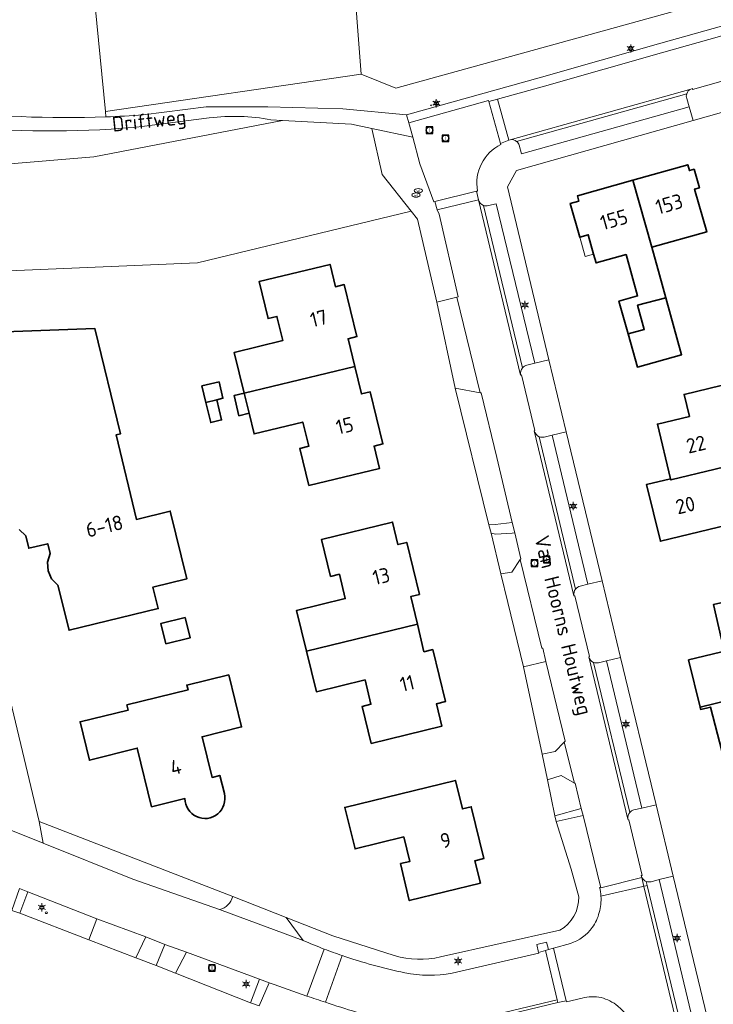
# Model space of a CAD drawing. Header units: metres. Extents: x 140853 to 145288, y 474558 to 480269.
# Tile 200 of 256: x 143319 to 143404, y 478870 to 478990. Entities that reach past the tile are written whole.
import ezdxf
from ezdxf.enums import TextEntityAlignment as Align

# ---------------------------------------------------------------- set-up
doc = ezdxf.new("R2010")
doc.units = ezdxf.units.M
doc.header["$MEASUREMENT"] = 0
for name, color, linetype, lineweight in [('B-WE-GR-BOS_GEMENGD-G', 40, 'Continuous', 13), ('B-WE-GR-BOS_LOOF-G', 40, 'Continuous', 13), ('B-WE-GR-GRAS_KRUIDENRIJK-G', 80, 'Continuous', 18), ('B-WE-GR-GROENVOORZIENING-G', 80, 'Continuous', 18), ('B-WE-IE-TERREINAFSCHEIDING_KUNSTMATIG_HEKWERK-G', 20, 'IE-TERREINAFSCHEIDING-KUNSTMATIG', 18), ('B-WE-IE-TERREINAFSCHEIDING_KUNSTMATIG_MUUR-G', 90, 'IE-TERREINAFSCHEIDING-KUNSTMATIG-DICHT', 18), ('B-WE-KL-ET_LS_OV_LICHTMAST-S', 190, 'Continuous', 18), ('B-WE-KL-WATER_BRANDLEIDING_PUT-S', 150, 'Continuous', 18), ('B-WE-KL-WATER_PUT-S', 170, 'Continuous', 18), ('B-WE-OG-BEBOUWING-G', 7, 'Continuous', 35), ('B-WE-OG-BEBOUWING_BIJGEBOUW-G', 7, 'Continuous', 18), ('B-WE-OG-BEBOUWING_HUISNUMMER-T18', 10, 'Continuous', 18), ('B-WE-OG-BEBOUWING_STRAATNAAM-T18', 10, 'Continuous', 18), ('B-WE-OG-TERREIN_ERF-G', 7, 'Continuous', 18), ('B-WE-RI-GWA_RIOOLPUT-S', 30, 'Continuous', 18), ('B-WE-VH-GOOT-G', 170, 'Continuous', 18), ('B-WE-VH-VERHARDING_ASFALT-G', 252, 'Continuous', 18), ('B-WE-VH-VERHARDING_BETONSTRAATSTEEN-G', 252, 'Continuous', 18), ('B-WE-VH-VERHARDING_HALFVERHARDING-G', 252, 'Continuous', 18), ('B-WE-VH-VERHARDING_STRAATBAKSTEEN-G', 252, 'Continuous', 18), ('B-WE-VH-VERHARDING_TEGEL-G', 252, 'Continuous', 18), ('B-WE-VW-BEWEGWIJZERING_DRAAGCONSTRUCTIE-S', 7, 'Continuous', 18), ('X-XX-XX-ALGEMEEN-S', 7, 'Continuous', 18)]:
    doc.layers.add(name, color=color, linetype=linetype, lineweight=lineweight)
doc.styles.add('NLCS-ISO', font='txt')
doc.linetypes.add('IE-TERREINAFSCHEIDING-KUNSTMATIG', pattern='A,4,[82,NLCS.shx,S=0.75,R=90,X=0,Y=0],4,-2', length=10)
doc.linetypes.add('IE-TERREINAFSCHEIDING-KUNSTMATIG-DICHT', pattern='A,8,-1,[82,NLCS.shx,S=0.75,R=90,X=0,Y=0],-1', length=10)

# ---------------------------------------------------------------- blocks, each defined once
blk = doc.blocks.new('SIE-WEG_AFVALBAK_TYPE_01')
for radius in [0.25, 0.156]:
    blk.add_circle((0, 0), radius)
blk = doc.blocks.new('B-SIE-WEG_LICHTMAST-SO')
at = {"ltscale": 0.1}
for p, q in [((-1.1, 0.63), (-2.19, 1.27)), ((0, 1.27), (0, 2.53)), ((1.1, 0.63), (2.19, 1.27)), ((-1.1, -0.63), (-2.19, -1.27)), ((0, -1.27), (0, -2.53)), ((1.1, -0.63), (2.19, -1.27))]:
    blk.add_line(p, q, dxfattribs=at)
at = {"flags": 128}
for points in [[(-1.16, 0.5), (1.16, 0.5)], [(-1.16, -0.5), (1.16, -0.5)]]:
    blk.add_lwpolyline(points, dxfattribs=at)
at = {"ltscale": 0.1}
blk.add_circle((0, 0), 1.27, dxfattribs=at)
at = {"style": 'NLCS-ISO'}
blk.add_attdef('TYPE', text='', height=1.8, dxfattribs=at).set_placement((0, 2.53), align=Align.BOTTOM_CENTER)
blk = doc.blocks.new('SKL-WATERLEIDINGPUT-SO')
at = {"color": 0, "linetype": 'ByBlock', "lineweight": 18}
blk.add_ellipse((0, 0), major_axis=(2.5, 0), ratio=0.54, dxfattribs=at)
at = {"color": 0, "linetype": 'ByBlock', "lineweight": 18, "style": 'NLCS-ISO'}
blk.add_text('wl', height=1.8, dxfattribs=at).set_placement((0, 0), align=Align.MIDDLE_CENTER)
blk = doc.blocks.new('SRI-PUT_INSPECTIE-SO')
at = {"lineweight": -3, "flags": 128}
blk.add_lwpolyline([(-2, -2), (2, -2), (2, 2), (-2, 2)], close=True, dxfattribs=at)
at = {"lineweight": -3, "ltscale": 1.5}
blk.add_circle((0, 0), 2, dxfattribs=at)
at = {"ltscale": 0.1, "style": 'NLCS-ISO'}
blk.add_text('I', height=2.5, dxfattribs=at).set_placement((0, -0.01), align=Align.MIDDLE_CENTER)
blk = doc.blocks.new('SIE-WEG_STRAATPOT_BRANDKRAAN-SO')
blk.add_ellipse((0, 0), major_axis=(-0.729, 0), ratio=0.685994)
at = {"style": 'NLCS-ISO'}
blk.add_text('BR', height=0.4, dxfattribs=at).set_placement((-0.3, -0.15))

msp = doc.modelspace()

# ---------------------------------------------------------------- linework, layer by layer
at = {"layer": 'B-WE-GR-BOS_GEMENGD-G', "ltscale": 0.2, "flags": 128}
msp.add_lwpolyline([(143232.143, 479011.373), (143222.524, 478983.803), (143222.524, 478983.803, 0.1171399), (143221.438, 478977.008), (143221.438, 478977.008), (143222.374, 478966.641), (143247.207, 478970.491), (143275.727, 478972.337), (143305.381, 478971.128), (143328.297, 478973.054), (143351.305, 478977.485), (143349.909, 478977.562), (143349.909, 478977.562, 0.0766263), (143342.392, 478977.784), (143342.392, 478977.784), (143334.478, 478976.762), (143334.478, 478976.762, -0.0960777), (143291.284, 478980.74), (143291.284, 478980.74), (143276.404, 478984.81), (143276.404, 478984.81, -0.0560262), (143271.336, 478986.99), (143271.336, 478986.99, -0.0514984), (143267.188, 478989.952)], format="xyb", dxfattribs=at)
at = {"layer": 'B-WE-GR-BOS_LOOF-G', "ltscale": 0.2, "flags": 128}
msp.add_lwpolyline([(143268.176, 478990.997, 0.0362171), (143271.891, 478988.466), (143271.891, 478988.466, 0.0443341), (143276.876, 478986.143), (143276.876, 478986.143), (143288.849, 478982.924), (143288.849, 478982.924, 0.0792128), (143329.756, 478977.909), (143329.756, 478977.909), (143329.7, 478978.552), (143328.199, 478993.941)], format="xyb", dxfattribs=at)
msp.add_lwpolyline([(143288.131, 478957.839), (143340.942, 478960.08), (143367.023, 478966.409), (143363.478, 478970.859), (143362.224, 478976.489), (143359.741, 478977.022), (143351.305, 478977.485), (143328.297, 478973.054), (143305.381, 478971.128)], dxfattribs=at)
at = {"layer": 'B-WE-GR-GRAS_KRUIDENRIJK-G', "ltscale": 0.2, "flags": 128}
msp.add_lwpolyline([(143359.871, 478996.95), (143360.927, 478983.129), (143365.146, 478981.398), (143417.15, 478995.827)], dxfattribs=at)
for points in [[(143417.15, 478995.827), (143365.146, 478981.398), (143360.927, 478983.129), (143329.7, 478978.552), (143329.756, 478977.909), (143329.756, 478977.909, 0.008544), (143334.32, 478978.154), (143334.32, 478978.154), (143342.001, 478979.127), (143349.541, 478979.154), (143358.692, 478978.908), (143366.455, 478978.143), (143382.939, 478982.741), (143397.5, 478986.889), (143417.403, 478992.542)], [(143364.161, 478867.479, -0.0084225), (143356.554, 478869.843), (143356.554, 478869.843, -0.0022728), (143354.312, 478870.598), (143354.312, 478870.598, -0.0057105), (143349.716, 478872.228), (143349.716, 478872.228), (143348.476, 478869.418)], [(143392.265, 478869.376, 0.1037642), (143390.215, 478870.403), (143390.215, 478870.403, 0.122163), (143387.923, 478870.353), (143387.923, 478870.353), (143385.996, 478869.896), (143385.962, 478870.001), (143384.951, 478869.808), (143378.023, 478868.143)]]:
    msp.add_lwpolyline(points, format="xyb", dxfattribs=at)
for points in [[(143372.414, 478944.779), (143376.507, 478928.099), (143377.285, 478928.142), (143379.381, 478928.395), (143377.497, 478936.335), (143375.578, 478944.245), (143375.465, 478944.208), (143372.414, 478944.779)], [(143383.027, 478900.139), (143384.591, 478900.458), (143385.726, 478901.579), (143385.826, 478901.712), (143383.476, 478911.453), (143380.744, 478910.781), (143383.027, 478900.139)], [(143383.674, 478896.996), (143384.552, 478892.612), (143387.795, 478893.501), (143387.054, 478896.603), (143386.955, 478896.575), (143385.333, 478897.54), (143383.674, 478896.996)], [(143320.235, 478883.336), (143319.279, 478880.709), (143327.667, 478877.446), (143328.678, 478880.028), (143320.235, 478883.336)], [(143333.416, 478875.262), (143335.891, 478874.318), (143336.955, 478876.909), (143334.634, 478877.809), (143333.416, 478875.262)], [(143348.504, 478872.652), (143339.621, 478875.97), (143338.276, 478873.392), (143347.421, 478869.766), (143348.504, 478872.652)]]:
    msp.add_lwpolyline(points, close=True, dxfattribs=at)
for points in [[(143387.511, 478882.707, -0.2679149), (143385.181, 478878.622), (143385.181, 478878.622), (143370.614, 478875.368), (143370.614, 478875.368, -0.1204069), (143364.975, 478875.533), (143364.975, 478875.533), (143357.463, 478877.952), (143351.774, 478880.194), (143353.83, 478877.395), (143353.83, 478877.395, 0.0112013), (143356.424, 478876.336), (143356.424, 478876.336, 0.0087347), (143358.603, 478875.545), (143358.603, 478875.545, 0.0307128), (143366.252, 478873.44), (143366.252, 478873.44, 0.0980261), (143372.026, 478873.404), (143372.026, 478873.404), (143382.596, 478875.851), (143382.584, 478875.919), (143382.377, 478876.88), (143383.539, 478877.17), (143383.779, 478876.267), (143384.417, 478876.46), (143386.463, 478877.024), (143386.463, 478877.024, 0.1609415), (143389.143, 478878.956), (143389.143, 478878.956, 0.0983459), (143389.981, 478880.789), (143389.981, 478880.789, 0.08052), (143390.2, 478882.789), (143390.2, 478882.789, 0.0449459), (143390.038, 478883.856), (143390.038, 478883.856), (143390.165, 478883.811), (143388.017, 478892.634), (143384.724, 478891.916), (143386.561, 478886.099), (143387.511, 478882.707)], [(143345.247, 478882.741), (143321.637, 478891.892), (143322.092, 478889.265), (143333.067, 478884.856), (143343.641, 478881.145), (143343.641, 478881.145, 0.2654585), (143345.247, 478882.741)]]:
    msp.add_lwpolyline(points, format="xyb", close=True, dxfattribs=at)
at = {"layer": 'B-WE-GR-GROENVOORZIENING-G', "ltscale": 0.2, "flags": 128}
for points in [[(143367.803, 478965.43), (143370.158, 478955.281), (143372.614, 478955.922), (143372.78, 478955.965), (143370.433, 478966.042), (143370.19, 478966.58), (143369.917, 478967.568), (143369.801, 478967.558), (143368.099, 478972.193), (143367.216, 478975.429), (143362.224, 478976.489), (143363.478, 478970.859), (143367.023, 478966.409), (143367.803, 478965.43)], [(143376.81, 478927.084), (143377.994, 478922.145), (143379.312, 478922.354), (143380.346, 478923.881), (143380.438, 478923.964), (143379.701, 478927.152), (143379.361, 478927.106), (143377.369, 478926.965), (143376.81, 478927.084)]]:
    msp.add_lwpolyline(points, close=True, dxfattribs=at)
at = {"layer": 'B-WE-IE-TERREINAFSCHEIDING_KUNSTMATIG_HEKWERK-G', "ltscale": 0.2, "flags": 128}
for points in [[(143367.803, 478965.43), (143367.023, 478966.409)], [(143370.158, 478955.281), (143367.803, 478965.43)], [(143376.507, 478928.099), (143372.414, 478944.779)], [(143377.994, 478922.145), (143376.81, 478927.084)], [(143380.744, 478910.781), (143383.027, 478900.139)], [(143384.552, 478892.612), (143383.674, 478896.996)], [(143386.561, 478886.099), (143384.724, 478891.916)], [(143387.511, 478882.707), (143386.561, 478886.099)], [(143327.667, 478877.446), (143319.279, 478880.709)], [(143357.463, 478877.952), (143364.975, 478875.533)], [(143370.614, 478875.368), (143385.181, 478878.622)], [(143335.891, 478874.318), (143333.416, 478875.262)], [(143347.421, 478869.766), (143338.276, 478873.392)]]:
    msp.add_lwpolyline(points, dxfattribs=at)
for points in [[(143385.181, 478878.622, 0.2679149), (143387.511, 478882.707)], [(143364.975, 478875.533, 0.1204069), (143370.614, 478875.368)]]:
    msp.add_lwpolyline(points, format="xyb", dxfattribs=at)
at = {"layer": 'B-WE-IE-TERREINAFSCHEIDING_KUNSTMATIG_MUUR-G', "ltscale": 0.2, "flags": 128}
for points in [[(143321.637, 478891.892), (143345.247, 478882.741)], [(143351.774, 478880.194), (143357.463, 478877.952)]]:
    msp.add_lwpolyline(points, dxfattribs=at)
at = {"layer": 'B-WE-OG-BEBOUWING-G', "ltscale": 0.2, "flags": 128}
for points in [[(143396.413, 478961.99), (143403.106, 478963.862), (143401.635, 478969.095), (143402.212, 478969.258), (143401.577, 478971.51), (143400.999, 478971.347), (143400.796, 478972.069), (143394.088, 478970.176), (143396.413, 478961.99)], [(143396.413, 478961.99), (143394.088, 478970.176), (143387.316, 478968.266), (143387.491, 478967.64), (143386.451, 478967.349), (143387.604, 478963.228), (143388.644, 478963.519), (143389.304, 478961.159), (143389.607, 478960.076), (143393.267, 478961.099), (143394.678, 478956.053), (143392.395, 478955.415), (143393.511, 478951.427), (143395.479, 478951.968), (143394.667, 478954.92), (143398.128, 478955.826), (143397.356, 478958.619), (143396.413, 478961.99)], [(143346.649, 478944.193), (143360.153, 478947.455), (143359.336, 478950.836), (143360.405, 478951.096), (143358.86, 478957.436), (143357.791, 478957.176), (143357.126, 478959.906), (143348.468, 478957.802), (143349.564, 478953.293), (143350.633, 478953.553), (143351.35, 478950.599), (143345.441, 478949.163), (143346.649, 478944.193)], [(143395.479, 478951.968), (143393.511, 478951.427), (143394.647, 478947.364), (143400.05, 478948.875), (143398.128, 478955.826), (143394.667, 478954.92), (143395.479, 478951.968)], [(143346.649, 478944.193), (143347.248, 478941.73), (143347.857, 478939.223), (143353.804, 478940.668), (143354.524, 478937.704), (143353.455, 478937.444), (143354.552, 478932.926), (143363.177, 478934.998), (143362.513, 478937.728), (143363.582, 478937.988), (143362.035, 478944.349), (143360.966, 478944.089), (143360.153, 478947.455), (143346.649, 478944.193)], [(143343.289, 478943.381), (143344.057, 478943.567), (143343.573, 478945.568), (143341.493, 478945.065), (143341.977, 478943.064), (143343.289, 478943.381)], [(143409.586, 478936.062), (143410.463, 478936.297), (143408.777, 478943.266), (143407.017, 478942.84), (143406.378, 478945.484), (143400.352, 478944.025), (143400.998, 478941.352), (143397.101, 478940.409), (143398.705, 478933.751), (143398.74, 478933.604), (143409.551, 478936.209), (143409.586, 478936.062)], [(143346.649, 478944.193), (143345.405, 478943.891), (143346.004, 478941.428), (143347.248, 478941.73), (143346.649, 478944.193)], [(143343.289, 478943.381), (143341.977, 478943.064), (143342.574, 478940.594), (143343.885, 478940.913), (143343.289, 478943.381)], [(143398.705, 478933.751), (143395.779, 478933.046), (143397.449, 478926.112), (143408.075, 478928.672), (143409.691, 478921.964), (143415.145, 478923.279), (143412.854, 478932.786), (143410.511, 478932.222), (143409.586, 478936.062), (143409.551, 478936.209), (143398.74, 478933.604), (143398.705, 478933.751)], [(143354.258, 478912.709), (143367.79, 478915.976), (143366.973, 478919.358), (143368.042, 478919.62), (143366.489, 478925.974), (143365.42, 478925.713), (143364.753, 478928.443), (143356.104, 478926.344), (143357.201, 478921.825), (143358.27, 478922.085), (143358.989, 478919.121), (143353.051, 478917.68), (143354.258, 478912.709)], [(143411.959, 478908.205), (143410.63, 478913.603), (143411.164, 478913.734), (143409.693, 478919.705), (143403.934, 478918.38), (143404.919, 478914.1), (143405.482, 478914.238), (143405.827, 478912.83), (143400.903, 478911.624), (143402.315, 478905.854), (143411.959, 478908.205)], [(143337.07, 478913.6), (143340.033, 478914.321), (143339.433, 478916.789), (143336.469, 478916.068), (143337.07, 478913.6)], [(143367.79, 478915.976), (143354.258, 478912.709), (143355.464, 478907.738), (143361.402, 478909.179), (143362.121, 478906.215), (143361.052, 478905.956), (143362.149, 478901.437), (143370.795, 478903.546), (143370.134, 478906.277), (143371.204, 478906.536), (143369.665, 478912.894), (143368.596, 478912.635), (143367.79, 478915.976)], [(143411.959, 478908.205), (143402.315, 478905.854), (143402.382, 478905.58), (143403.567, 478905.87), (143405.507, 478898.331), (143410.413, 478899.523), (143411.016, 478896.999), (143416.01, 478898.191), (143414.724, 478903.415), (143413.228, 478903.048), (143411.959, 478908.205)], [(143375.486, 478884.368), (143374.804, 478887.118), (143375.884, 478887.378), (143374.36, 478893.713), (143373.281, 478893.45), (143372.432, 478896.928), (143358.93, 478893.632), (143360.192, 478888.561), (143366.118, 478890.024), (143366.87, 478887.039), (143365.732, 478886.77), (143366.802, 478882.249), (143375.486, 478884.368)]]:
    msp.add_lwpolyline(points, close=True, dxfattribs=at)
msp.add_lwpolyline([(143319.196, 478927.551), (143319.989, 478926.757), (143320.349, 478925.257), (143322.673, 478925.812), (143322.96, 478924.632), (143322.648, 478923.568), (143322.713, 478922.506), (143323.138, 478921.519), (143323.889, 478920.734), (143325.264, 478915.248), (143325.264, 478915.248), (143336.149, 478917.894), (143335.511, 478920.518), (143339.641, 478921.521), (143337.631, 478929.791), (143333.501, 478928.787), (143331.012, 478939.087), (143331.547, 478939.216), (143328.429, 478952.066), (143315.208, 478951.596)], dxfattribs=at)
msp.add_lwpolyline([(143344.225, 478895.318), (143343.66, 478897.522), (143342.72, 478897.281), (143341.504, 478902.248), (143346.337, 478903.448), (143344.759, 478909.802), (143339.646, 478908.55), (143339.792, 478907.958), (143332.322, 478906.144), (143332.483, 478905.483), (143326.621, 478904.082), (143327.756, 478899.391), (143333.584, 478900.865), (143335.347, 478893.715), (143339.415, 478894.706), (143339.415, 478894.706, 1.1326618), (143344.225, 478895.318)], format="xyb", close=True, dxfattribs=at)
at = {"layer": 'B-WE-OG-BEBOUWING_BIJGEBOUW-G', "ltscale": 0.2, "flags": 128}
msp.add_lwpolyline([(143389.304, 478961.159), (143388.644, 478963.519), (143387.604, 478963.228), (143388.264, 478960.869), (143389.304, 478961.159)], close=True, dxfattribs=at)
at = {"layer": 'B-WE-OG-TERREIN_ERF-G', "ltscale": 0.2, "flags": 128}
msp.add_lwpolyline([(143353.217, 479087.883), (143353.166, 479088.603), (143353.282, 479090.695), (143353.137, 479090.978), (143353.092, 479097.361), (143353.125, 479099.674), (143352.461, 479103.583), (143348.34, 479106.225), (143314.303, 479113.8), (143313.528, 479114.445), (143326.693, 479000.896), (143326.693, 479000.896, -0.0198875), (143327.607, 479000), (143327.607, 479000), (143328.199, 478993.941), (143329.7, 478978.552), (143360.927, 478983.129), (143359.871, 478996.95), (143353.217, 479087.883)], format="xyb", close=True, dxfattribs=at)
for points in [[(143412.399, 478980.558), (143401.436, 478977.456), (143379.906, 478971.363), (143378.773, 478969.386), (143383.855, 478948.265), (143385.971, 478939.473), (143390.347, 478921.287), (143392.597, 478911.936), (143396.924, 478893.953), (143399.025, 478885.22), (143403.161, 478868.03), (143405.781, 478857.142)], [(143315.208, 478951.596), (143328.429, 478952.066), (143331.547, 478939.216), (143331.012, 478939.087), (143333.501, 478928.787), (143337.631, 478929.791), (143339.641, 478921.521), (143335.511, 478920.518), (143336.149, 478917.894), (143325.264, 478915.248), (143325.264, 478915.248), (143323.889, 478920.734), (143323.138, 478921.519), (143322.713, 478922.506), (143322.648, 478923.568), (143322.96, 478924.632), (143322.673, 478925.812), (143320.349, 478925.257), (143319.989, 478926.757), (143319.196, 478927.551)], [(143339.415, 478894.706), (143335.347, 478893.715), (143333.584, 478900.865), (143327.756, 478899.391), (143326.621, 478904.082), (143332.483, 478905.483), (143332.322, 478906.144), (143339.792, 478907.958), (143339.646, 478908.55), (143344.759, 478909.802), (143346.337, 478903.448), (143341.504, 478902.248), (143342.72, 478897.281), (143343.66, 478897.522), (143344.225, 478895.318)], [(143348.476, 478869.418), (143347.421, 478869.766), (143338.276, 478873.392), (143335.891, 478874.318), (143333.416, 478875.262), (143327.667, 478877.446), (143319.279, 478880.709), (143318.302, 478881.049)]]:
    msp.add_lwpolyline(points, dxfattribs=at)
for points in [[(143394.088, 478970.176), (143400.796, 478972.069), (143400.999, 478971.347), (143401.577, 478971.51), (143402.212, 478969.258), (143401.635, 478969.095), (143403.106, 478963.862), (143396.413, 478961.99), (143397.356, 478958.619), (143398.128, 478955.826), (143400.05, 478948.875), (143394.647, 478947.364), (143393.511, 478951.427), (143392.395, 478955.415), (143394.678, 478956.053), (143393.267, 478961.099), (143389.607, 478960.076), (143389.304, 478961.159), (143388.644, 478963.519), (143387.604, 478963.228), (143386.451, 478967.349), (143387.491, 478967.64), (143387.316, 478968.266), (143394.088, 478970.176)], [(143360.153, 478947.455), (143360.966, 478944.089), (143362.035, 478944.349), (143363.582, 478937.988), (143362.513, 478937.728), (143363.177, 478934.998), (143354.552, 478932.926), (143353.455, 478937.444), (143354.524, 478937.704), (143353.804, 478940.668), (143347.857, 478939.223), (143347.248, 478941.73), (143346.004, 478941.428), (143345.405, 478943.891), (143346.649, 478944.193), (143345.441, 478949.163), (143351.35, 478950.599), (143350.633, 478953.553), (143349.564, 478953.293), (143348.468, 478957.802), (143357.126, 478959.906), (143357.791, 478957.176), (143358.86, 478957.436), (143360.405, 478951.096), (143359.336, 478950.836), (143360.153, 478947.455)], [(143343.289, 478943.381), (143343.885, 478940.913), (143342.574, 478940.594), (143341.977, 478943.064), (143341.493, 478945.065), (143343.573, 478945.568), (143344.057, 478943.567), (143343.289, 478943.381)], [(143398.705, 478933.751), (143397.101, 478940.409), (143400.998, 478941.352), (143400.352, 478944.025), (143406.378, 478945.484), (143407.017, 478942.84), (143408.777, 478943.266), (143410.463, 478936.297), (143409.586, 478936.062), (143410.511, 478932.222), (143412.854, 478932.786), (143415.145, 478923.279), (143409.691, 478921.964), (143408.075, 478928.672), (143397.449, 478926.112), (143395.779, 478933.046), (143398.705, 478933.751)], [(143354.258, 478912.709), (143353.051, 478917.68), (143358.989, 478919.121), (143358.27, 478922.085), (143357.201, 478921.825), (143356.104, 478926.344), (143364.753, 478928.443), (143365.42, 478925.713), (143366.489, 478925.974), (143368.042, 478919.62), (143366.973, 478919.358), (143367.79, 478915.976), (143368.596, 478912.635), (143369.665, 478912.894), (143371.204, 478906.536), (143370.134, 478906.277), (143370.795, 478903.546), (143362.149, 478901.437), (143361.052, 478905.956), (143362.121, 478906.215), (143361.402, 478909.179), (143355.464, 478907.738), (143354.258, 478912.709)], [(143402.315, 478905.854), (143400.903, 478911.624), (143405.827, 478912.83), (143405.482, 478914.238), (143404.919, 478914.1), (143403.934, 478918.38), (143409.693, 478919.705), (143411.164, 478913.734), (143410.63, 478913.603), (143411.959, 478908.205), (143413.228, 478903.048), (143414.724, 478903.415), (143416.01, 478898.191), (143411.016, 478896.999), (143410.413, 478899.523), (143405.507, 478898.331), (143403.567, 478905.87), (143402.382, 478905.58), (143402.315, 478905.854)], [(143337.07, 478913.6), (143336.469, 478916.068), (143339.433, 478916.789), (143340.033, 478914.321), (143337.07, 478913.6)], [(143375.486, 478884.368), (143366.802, 478882.249), (143365.732, 478886.77), (143366.87, 478887.039), (143366.118, 478890.024), (143360.192, 478888.561), (143358.93, 478893.632), (143372.432, 478896.928), (143373.281, 478893.45), (143374.36, 478893.713), (143375.884, 478887.378), (143374.804, 478887.118), (143375.486, 478884.368)]]:
    msp.add_lwpolyline(points, close=True, dxfattribs=at)
for points in [[(143316.9, 478911.722), (143321.637, 478891.892), (143345.247, 478882.741), (143351.774, 478880.194), (143357.463, 478877.952), (143364.975, 478875.533), (143364.975, 478875.533, 0.1204069), (143370.614, 478875.368), (143370.614, 478875.368), (143385.181, 478878.622), (143385.181, 478878.622, 0.2679149), (143387.511, 478882.707), (143387.511, 478882.707), (143386.561, 478886.099), (143384.724, 478891.916), (143384.552, 478892.612), (143384.552, 478892.612), (143383.674, 478896.996), (143383.027, 478900.139), (143380.744, 478910.781), (143378.832, 478918.618), (143377.994, 478922.145), (143376.81, 478927.084), (143376.507, 478928.099), (143372.414, 478944.779), (143370.158, 478955.281), (143367.803, 478965.43), (143367.023, 478966.409), (143340.942, 478960.08), (143288.131, 478957.839)], [(143344.225, 478895.318, -1.1326618), (143339.415, 478894.706)]]:
    msp.add_lwpolyline(points, format="xyb", dxfattribs=at)
at = {"layer": 'B-WE-VH-GOOT-G', "ltscale": 0.2, "flags": 128}
for points in [[(143401.178, 478981.3), (143379.122, 478975.124)], [(143375.247, 478967.78), (143380.396, 478946.401)], [(143382.04, 478939.606), (143386.908, 478919.438)], [(143388.711, 478912.015), (143393.485, 478892.172)], [(143395.188, 478885.051), (143395.441, 478883.988)], [(143395.441, 478883.988), (143399.512, 478866.993)]]:
    msp.add_lwpolyline(points, dxfattribs=at)
at = {"layer": 'B-WE-VH-VERHARDING_ASFALT-G', "ltscale": 0.2, "flags": 128}
msp.add_lwpolyline([(143319.206, 478883.711), (143320.235, 478883.336), (143328.678, 478880.028), (143334.634, 478877.809), (143336.955, 478876.909), (143336.955, 478876.909), (143339.621, 478875.97), (143348.504, 478872.652), (143349.716, 478872.228), (143349.716, 478872.228, 0.0057105), (143354.312, 478870.598), (143354.312, 478870.598), (143356.424, 478876.336), (143356.424, 478876.336, -0.0112013), (143353.83, 478877.395), (143353.83, 478877.395), (143343.641, 478881.145), (143333.067, 478884.856), (143322.092, 478889.265), (143316.709, 478891.437)], format="xyb", dxfattribs=at)
msp.add_lwpolyline([(143358.603, 478875.545), (143356.554, 478869.843), (143356.554, 478869.843, 0.0084225), (143364.161, 478867.479), (143364.161, 478867.479), (143377.695, 478868.432), (143384.866, 478870.138), (143383.423, 478876.155), (143382.584, 478875.919), (143382.596, 478875.851), (143372.026, 478873.404), (143372.026, 478873.404, -0.0980261), (143366.252, 478873.44), (143366.252, 478873.44, -0.0307128), (143358.603, 478875.545)], format="xyb", close=True, dxfattribs=at)
at = {"layer": 'B-WE-VH-VERHARDING_BETONSTRAATSTEEN-G', "ltscale": 0.2, "flags": 128}
msp.add_lwpolyline([(143417.528, 478991.354), (143397.878, 478985.813), (143383.315, 478981.669), (143377.551, 478980.069), (143378.945, 478975.075), (143379.122, 478975.124), (143379.122, 478975.124, -0.2197387), (143379.9, 478974.923), (143379.9, 478974.923), (143400.663, 478980.744), (143400.663, 478980.744, -0.2175566), (143401.178, 478981.3), (143401.178, 478981.3), (143401.386, 478981.358), (143401.395, 478981.263), (143410.445, 478983.813)], format="xyb", dxfattribs=at)
for points in [[(143400.671, 478980.156), (143400.956, 478979.122), (143401.436, 478977.456), (143412.399, 478980.558), (143411.917, 478982.231), (143411.602, 478983.241), (143411.602, 478983.241, 0.1574861), (143411.292, 478983.733), (143411.292, 478983.733, 0.2283084), (143410.416, 478983.917), (143410.416, 478983.917), (143410.445, 478983.813), (143401.395, 478981.263), (143401.386, 478981.358), (143401.178, 478981.3), (143401.178, 478981.3, 0.2175566), (143400.663, 478980.744), (143400.663, 478980.744, 0.1666823), (143400.671, 478980.156)], [(143377.995, 478974.555), (143377.951, 478974.67), (143376.526, 478979.783), (143376.488, 478979.89), (143366.743, 478977.164), (143367.216, 478975.429), (143368.099, 478972.193), (143369.801, 478967.558), (143369.917, 478967.568), (143375.006, 478968.839), (143375.131, 478968.86), (143375.131, 478968.86, -0.3331908), (143377.995, 478974.555)], [(143400.671, 478980.156, -0.1666823), (143400.663, 478980.744), (143400.663, 478980.744), (143379.9, 478974.923), (143379.9, 478974.923, -0.1526174), (143380.217, 478974.442), (143380.217, 478974.442), (143380.505, 478973.381), (143400.956, 478979.122), (143400.671, 478980.156)], [(143382.124, 478947.848), (143383.855, 478948.265), (143378.773, 478969.386), (143379.906, 478971.363), (143401.436, 478977.456), (143400.956, 478979.122), (143380.505, 478973.381), (143380.217, 478974.442), (143380.217, 478974.442, 0.1526174), (143379.9, 478974.923), (143379.9, 478974.923, 0.2197387), (143379.122, 478975.124), (143379.122, 478975.124), (143378.945, 478975.075), (143377.951, 478974.67), (143377.995, 478974.555), (143377.995, 478974.555, 0.3331908), (143375.131, 478968.86), (143375.131, 478968.86), (143375.006, 478968.839), (143375.252, 478967.805), (143375.247, 478967.78), (143375.247, 478967.78, 0.2180835), (143375.845, 478967.099), (143375.845, 478967.099, 0.1666932), (143376.475, 478967.078), (143376.475, 478967.078), (143377.409, 478967.309), (143382.124, 478947.848)], [(143389.292, 478911.32, -0.2178103), (143388.711, 478912.015), (143388.711, 478912.015), (143388.806, 478912.043), (143387.024, 478919.453), (143386.908, 478919.438), (143386.908, 478919.438, -0.2258856), (143387.108, 478920.28), (143387.108, 478920.28), (143382.674, 478938.869), (143382.674, 478938.869, -0.22247), (143382.04, 478939.606), (143382.04, 478939.606), (143382.143, 478939.612), (143380.498, 478946.419), (143380.396, 478946.401), (143380.396, 478946.401, -0.2283171), (143380.642, 478947.278), (143380.642, 478947.278), (143375.845, 478967.099), (143375.845, 478967.099, -0.2180835), (143375.247, 478967.78), (143375.247, 478967.78), (143375.252, 478967.805), (143370.19, 478966.58), (143370.433, 478966.042), (143372.78, 478955.965), (143372.614, 478955.922), (143375.465, 478944.208), (143375.578, 478944.245), (143377.497, 478936.335), (143379.381, 478928.395), (143379.701, 478927.152), (143380.438, 478923.964), (143380.346, 478923.881), (143382.991, 478913.044), (143383.095, 478913.066), (143383.476, 478911.453), (143385.826, 478901.712), (143385.726, 478901.579), (143386.955, 478896.575), (143387.054, 478896.603), (143387.795, 478893.501), (143388.017, 478892.634), (143390.165, 478883.811), (143395.188, 478885.051), (143395.115, 478885.3), (143395.227, 478885.297), (143393.597, 478892.107), (143393.502, 478892.102), (143393.485, 478892.172), (143393.485, 478892.172, -0.2398471), (143393.721, 478893.023), (143393.721, 478893.023), (143389.292, 478911.32)], [(143380.642, 478947.278, -0.1510673), (143381.167, 478947.599), (143381.167, 478947.599), (143382.124, 478947.848), (143377.409, 478967.309), (143376.475, 478967.078), (143376.475, 478967.078, -0.1666932), (143375.845, 478967.099), (143375.845, 478967.099), (143380.642, 478947.278)], [(143383.855, 478948.265), (143382.124, 478947.848), (143381.167, 478947.599), (143381.167, 478947.599, 0.1510673), (143380.642, 478947.278), (143380.642, 478947.278, 0.2283171), (143380.396, 478946.401), (143380.396, 478946.401), (143380.498, 478946.419), (143382.143, 478939.612), (143382.04, 478939.606), (143382.04, 478939.606, 0.22247), (143382.674, 478938.869), (143382.674, 478938.869, 0.1481236), (143383.261, 478938.83), (143383.261, 478938.83), (143384.264, 478939.068), (143385.971, 478939.473), (143383.855, 478948.265)], [(143387.108, 478920.28, -0.167957), (143387.666, 478920.628), (143387.666, 478920.628), (143388.615, 478920.873), (143384.264, 478939.068), (143383.261, 478938.83), (143383.261, 478938.83, -0.1481236), (143382.674, 478938.869), (143382.674, 478938.869), (143387.108, 478920.28)], [(143389.905, 478911.29), (143390.875, 478911.523), (143392.597, 478911.936), (143390.347, 478921.287), (143388.615, 478920.873), (143387.666, 478920.628), (143387.666, 478920.628, 0.167957), (143387.108, 478920.28), (143387.108, 478920.28, 0.2258856), (143386.908, 478919.438), (143386.908, 478919.438), (143387.024, 478919.453), (143388.806, 478912.043), (143388.711, 478912.015), (143388.711, 478912.015, 0.2178103), (143389.292, 478911.32), (143389.292, 478911.32, 0.1663954), (143389.905, 478911.29)], [(143393.721, 478893.023, -0.1521179), (143394.219, 478893.315), (143394.219, 478893.315), (143395.186, 478893.537), (143390.875, 478911.523), (143389.905, 478911.29), (143389.905, 478911.29, -0.1663954), (143389.292, 478911.32), (143389.292, 478911.32), (143393.721, 478893.023)], [(143396.331, 478884.557), (143397.31, 478884.807), (143399.025, 478885.22), (143396.924, 478893.953), (143395.186, 478893.537), (143394.219, 478893.315), (143394.219, 478893.315, 0.1521179), (143393.721, 478893.023), (143393.721, 478893.023, 0.2398471), (143393.485, 478892.172), (143393.485, 478892.172), (143393.502, 478892.102), (143393.597, 478892.107), (143395.227, 478885.297), (143395.115, 478885.3), (143395.188, 478885.051), (143395.188, 478885.051, 0.1712727), (143395.738, 478884.597), (143395.738, 478884.597, 0.1415774), (143396.331, 478884.557)], [(143390.038, 478883.856, -0.0449459), (143390.2, 478882.789), (143390.2, 478882.789), (143395.861, 478884.084), (143395.738, 478884.597), (143395.738, 478884.597, -0.1712727), (143395.188, 478885.051), (143395.188, 478885.051), (143390.165, 478883.811), (143390.038, 478883.856)], [(143386.463, 478877.024), (143384.417, 478876.46), (143385.962, 478870.001), (143385.996, 478869.896), (143387.923, 478870.353), (143387.923, 478870.353, -0.122163), (143390.215, 478870.403), (143390.215, 478870.403, -0.1037642), (143392.265, 478869.376), (143392.265, 478869.376, -0.1702932), (143394.269, 478866.159), (143394.269, 478866.159), (143394.368, 478865.752), (143394.476, 478865.774), (143399.94, 478867.097), (143395.861, 478884.084), (143390.2, 478882.789), (143390.2, 478882.789, -0.08052), (143389.981, 478880.789), (143389.981, 478880.789, -0.0983459), (143389.143, 478878.956), (143389.143, 478878.956, -0.1609415), (143386.463, 478877.024)], [(143399.949, 478867.061, -0.1525103), (143400.465, 478867.366), (143400.465, 478867.366), (143401.429, 478867.615), (143397.31, 478884.807), (143396.331, 478884.557), (143396.331, 478884.557, -0.1415774), (143395.738, 478884.597), (143395.738, 478884.597), (143395.861, 478884.084), (143399.94, 478867.097), (143399.949, 478867.061)], [(143343.641, 478881.145), (143353.83, 478877.395), (143351.774, 478880.194), (143345.247, 478882.741), (143345.247, 478882.741, -0.2654585), (143343.641, 478881.145)], [(143358.603, 478875.545, -0.0087347), (143356.424, 478876.336), (143356.424, 478876.336), (143354.312, 478870.598), (143354.312, 478870.598, 0.0022728), (143356.554, 478869.843), (143356.554, 478869.843), (143358.603, 478875.545)], [(143377.695, 478868.432, 0.3586077), (143374.631, 478864.234), (143374.631, 478864.234), (143374.042, 478853.634), (143374.43, 478853.58), (143374.985, 478864.683), (143374.985, 478864.683, -0.3404159), (143378.023, 478868.143), (143378.023, 478868.143), (143384.951, 478869.808), (143384.866, 478870.138), (143377.695, 478868.432)]]:
    msp.add_lwpolyline(points, format="xyb", close=True, dxfattribs=at)
for points in [[(143378.945, 478975.075), (143377.551, 478980.069), (143376.526, 478979.783), (143377.951, 478974.67), (143378.945, 478975.075)], [(143370.19, 478966.58), (143375.252, 478967.805), (143375.006, 478968.839), (143369.917, 478967.568), (143370.19, 478966.58)], [(143385.971, 478939.473), (143384.264, 478939.068), (143388.615, 478920.873), (143390.347, 478921.287), (143385.971, 478939.473)], [(143377.994, 478922.145), (143378.832, 478918.618), (143380.744, 478910.781), (143383.476, 478911.453), (143383.095, 478913.066), (143382.991, 478913.044), (143380.346, 478923.881), (143379.312, 478922.354), (143377.994, 478922.145)], [(143396.924, 478893.953), (143392.597, 478911.936), (143390.875, 478911.523), (143395.186, 478893.537), (143396.924, 478893.953)], [(143383.027, 478900.139), (143383.674, 478896.996), (143385.333, 478897.54), (143386.955, 478896.575), (143385.726, 478901.579), (143384.591, 478900.458), (143383.027, 478900.139)], [(143401.429, 478867.615), (143403.161, 478868.03), (143399.025, 478885.22), (143397.31, 478884.807), (143401.429, 478867.615)], [(143384.951, 478869.808), (143385.962, 478870.001), (143384.417, 478876.46), (143383.779, 478876.267), (143383.423, 478876.155), (143384.866, 478870.138), (143384.951, 478869.808)]]:
    msp.add_lwpolyline(points, close=True, dxfattribs=at)
at = {"layer": 'B-WE-VH-VERHARDING_HALFVERHARDING-G', "ltscale": 0.2, "flags": 128}
msp.add_lwpolyline([(143291.284, 478980.74, 0.0960777), (143334.478, 478976.762), (143334.478, 478976.762), (143342.392, 478977.784), (143342.392, 478977.784, -0.0766263), (143349.909, 478977.562), (143349.909, 478977.562), (143351.305, 478977.485), (143359.741, 478977.022), (143362.224, 478976.489), (143367.216, 478975.429), (143366.743, 478977.164), (143366.455, 478978.143), (143358.692, 478978.908), (143349.541, 478979.154), (143342.001, 478979.127), (143334.32, 478978.154), (143334.32, 478978.154, -0.008544), (143329.756, 478977.909), (143329.756, 478977.909, -0.0792128), (143288.849, 478982.924)], format="xyb", dxfattribs=at)
at = {"layer": 'B-WE-VH-VERHARDING_STRAATBAKSTEEN-G', "ltscale": 0.2, "flags": 128}
for points in [[(143370.158, 478955.281), (143372.414, 478944.779), (143375.465, 478944.208), (143372.614, 478955.922), (143370.158, 478955.281)], [(143376.507, 478928.099), (143376.81, 478927.084), (143377.369, 478926.965), (143379.361, 478927.106), (143379.701, 478927.152), (143379.381, 478928.395), (143377.285, 478928.142), (143376.507, 478928.099)], [(143384.552, 478892.612), (143384.724, 478891.916), (143388.017, 478892.634), (143387.795, 478893.501), (143384.552, 478892.612)], [(143318.302, 478881.049), (143319.279, 478880.709), (143320.235, 478883.336), (143319.206, 478883.711), (143318.302, 478881.049)], [(143327.667, 478877.446), (143333.416, 478875.262), (143334.634, 478877.809), (143328.678, 478880.028), (143327.667, 478877.446)], [(143339.621, 478875.97), (143336.955, 478876.909), (143335.891, 478874.318), (143338.276, 478873.392), (143339.621, 478875.97)], [(143383.423, 478876.155), (143383.779, 478876.267), (143383.539, 478877.17), (143382.377, 478876.88), (143382.584, 478875.919), (143383.423, 478876.155)], [(143347.421, 478869.766), (143348.476, 478869.418), (143349.716, 478872.228), (143348.504, 478872.652), (143347.421, 478869.766)]]:
    msp.add_lwpolyline(points, close=True, dxfattribs=at)
msp.add_lwpolyline([(143316.709, 478891.437), (143322.092, 478889.265), (143321.637, 478891.892), (143321.637, 478891.892), (143316.9, 478911.722)], dxfattribs=at)
at = {"layer": 'B-WE-VH-VERHARDING_TEGEL-G', "ltscale": 0.2, "flags": 128}
msp.add_lwpolyline([(143417.403, 478992.542), (143397.5, 478986.889), (143382.939, 478982.741), (143366.455, 478978.143), (143366.743, 478977.164), (143376.488, 478979.89), (143376.526, 478979.783), (143377.551, 478980.069), (143383.315, 478981.669), (143397.878, 478985.813), (143417.528, 478991.354)], dxfattribs=at)

# ---------------------------------------------------------------- block references
at = {"layer": 'B-WE-KL-ET_LS_OV_LICHTMAST-S', "xscale": 0.2, "yscale": 0.2, "zscale": 0.2}
for p in [(143393.835, 478986.258), (143370.097, 478979.581), (143380.921, 478954.952), (143386.824, 478930.405), (143393.253, 478903.792), (143321.946, 478881.431), (143399.496, 478877.674), (143372.763, 478874.871), (143346.89, 478872.08)]:
    msp.add_blockref('B-SIE-WEG_LICHTMAST-SO', p, dxfattribs=at)
at = {"layer": 'B-WE-KL-WATER_BRANDLEIDING_PUT-S', "xscale": 0.2, "yscale": 0.2, "zscale": 0.2}
msp.add_blockref('SIE-WEG_STRAATPOT_BRANDKRAAN-SO', (143322.505, 478880.763), dxfattribs=at)
at = {"layer": 'B-WE-KL-WATER_PUT-S', "xscale": 0.2, "yscale": 0.2, "zscale": 0.2}
for p in [(143367.913, 478968.895), (143367.623, 478968.365)]:
    msp.add_blockref('SKL-WATERLEIDINGPUT-SO', p, dxfattribs=at)
at = {"layer": 'B-WE-RI-GWA_RIOOLPUT-S', "xscale": 0.2, "yscale": 0.2, "zscale": 0.2}
for p in [(143369.261, 478976.298), (143371.227, 478975.295), (143382.091, 478923.427), (143383.57, 478923.878), (143342.719, 478874.029)]:
    msp.add_blockref('SRI-PUT_INSPECTIE-SO', p, dxfattribs=at)
at = {"layer": 'B-WE-VW-BEWEGWIJZERING_DRAAGCONSTRUCTIE-S', "xscale": 0.2, "yscale": 0.2, "zscale": 0.2}
msp.add_blockref('SIE-WEG_AFVALBAK_TYPE_01', (143369.448, 478979.32), dxfattribs=at)
at = {"layer": 'X-XX-XX-ALGEMEEN-S', "xscale": 0.2, "yscale": 0.2, "zscale": 0.2}
msp.add_blockref('SIE-WEG_AFVALBAK_TYPE_01', (143370.097, 478979.581), dxfattribs=at)
msp.add_blockref('SIE-WEG_AFVALBAK_TYPE_01', (143370.097, 478979.581), dxfattribs=at)
msp.add_blockref('SIE-WEG_AFVALBAK_TYPE_01', (143370.097, 478979.581), dxfattribs=at)

# ---------------------------------------------------------------- texts
at = {"layer": 'B-WE-OG-BEBOUWING_HUISNUMMER-T18', "style": 'NLCS-ISO'}
for s, rotation, p in [('153', 15.8, (143398.528, 478967.273)), ('155', 15.7, (143391.788, 478965.371)), ('17', 13.7, (143355.746, 478953.319)), ('15', 13.6, (143358.922, 478940.223)), ('22', 13.5, (143401.809, 478937.943)), ('20', 13.5, (143400.503, 478930.515)), ('6-18', 13.6, (143329.586, 478927.959)), ('13', 13.7, (143363.38, 478921.847)), ('11', 13.6, (143366.547, 478908.773)), ('4', 13.7, (143338.291, 478898.549)), ('9', 13.5, (143371.233, 478889.61))]:
    msp.add_text(s, height=1.8, rotation=rotation, dxfattribs=at).set_placement(p, align=Align.MIDDLE_CENTER)
at = {"layer": 'B-WE-OG-BEBOUWING_STRAATNAAM-T18', "style": 'NLCS-ISO'}
for s, rotation, p in [('Driftweg', 6, (143335.044, 478977.464)), ('Van Hoorns Houtweg', 283.8, (143385.605, 478915.849))]:
    msp.add_text(s, height=1.8, rotation=rotation, dxfattribs=at).set_placement(p, align=Align.MIDDLE_CENTER)

doc.saveas('drawing.dxf')
